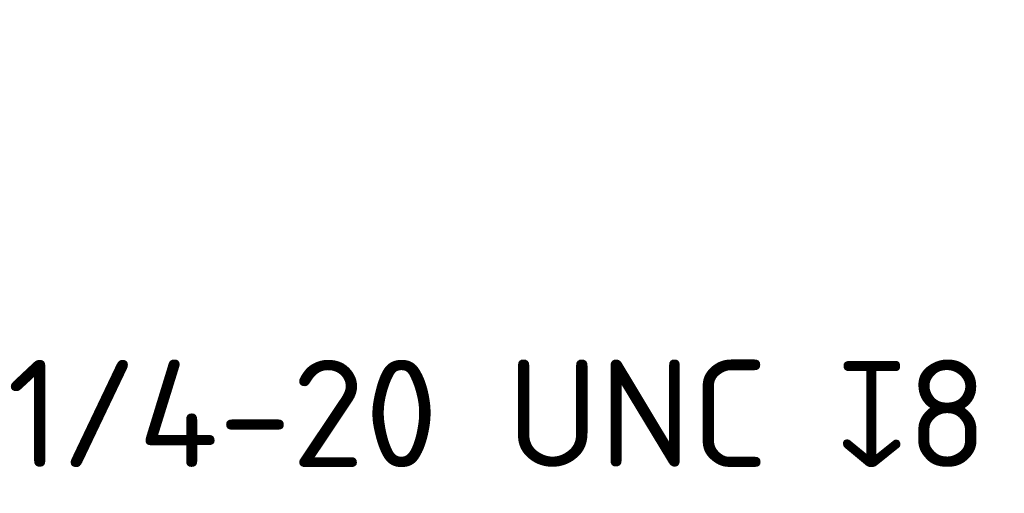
# Model space of a CAD drawing. Header units: millimetres. Extents: x 5 to 415, y 5 to 292.
# Tile 70 of 197: x 158 to 190, y 193 to 209. Entities that reach past the tile are written whole.
import ezdxf

# ---------------------------------------------------------------- set-up
doc = ezdxf.new("R2010")
doc.units = ezdxf.units.MM
doc.layers.add('Symbol (ISO)', color=7, linetype='Continuous', lineweight=25)
doc.styles.add('Notiztext (ISO)', font='isocpeur.ttf')
doc.dimstyles.new('Standard - Methode 1b (ISO)$7', dxfattribs={"dimtxt": 3.5, "dimasz": 2.5, "dimexe": 2, "dimexo": 0, "dimgap": 0.762, "dimtad": 1, "dimtoh": 1, "dimdsep": 46, "dimtxsty": 'Notiztext (ISO)', "dimcen": 0.09, "dimdle": 10, "dimclrd": 256, "dimclre": 256, "dimclrt": 256, "dimazin": 2, "dimtfac": 1, "dimtmove": 0, "dimatfit": 3, "dimfxl": 1, "dimtolj": 1, "dimlwd": -1, "dimlwe": -1, "dimarcsym": 0})

msp = doc.modelspace()

# ---------------------------------------------------------------- texts
at = {"layer": 'Symbol (ISO)', "insert": (157.71540018, 197.63997807), "char_height": 3.4999999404, "width": 33.1167957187, "attachment_point": 1, "style": 'Notiztext (ISO)'}
msp.add_mtext('\\fISOCPEUR|b0|i0;{\\H3.5000;1/4-20 UNC }\\fAIGDT|b0|i0;{\\H3.5000;x}\\fISOCPEUR|b0|i0;{\\H3.5000;8}', dxfattribs=at)

# ---------------------------------------------------------------- leaders
at = {"layer": 'Symbol (ISO)', "annotation_type": 0, "has_hookline": 1, "hookline_direction": 0, "text_width": 32.54677955}
msp.add_leader([(138.21814886, 217.89800888), (154.45340018, 195.8899781), (156.95340018, 195.8899781)], dimstyle='Standard - Methode 1b (ISO)$7', override={"dimtad": 0}, dxfattribs=at)

doc.saveas('drawing.dxf')
